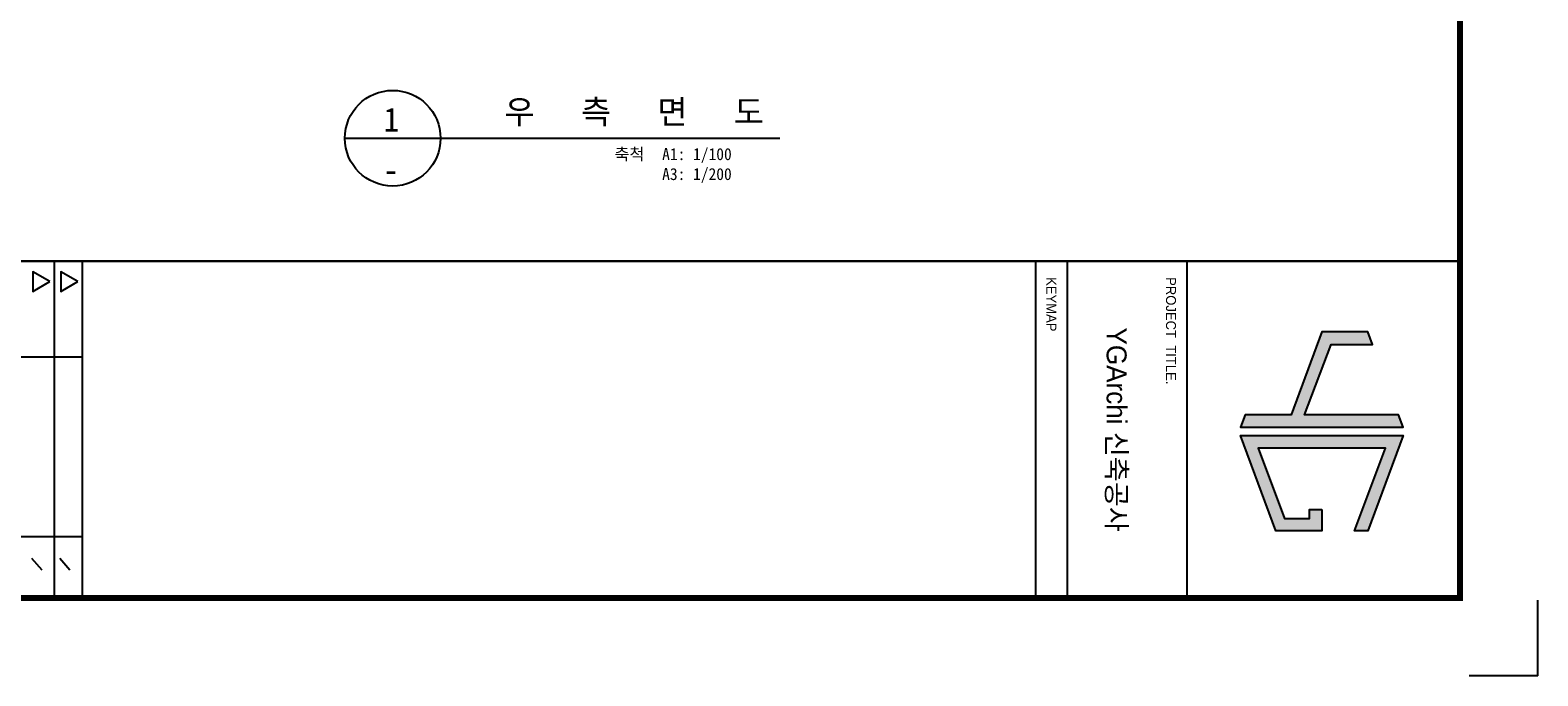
# Model space of a CAD drawing. Header units: millimetres. Extents: x 3445018 to 4174071, y -6064565 to -5122887.
# Tile 163 of 192: x 3869266 to 3907071, y -5365883 to -5349688. Entities that reach past the tile are written whole.
import ezdxf
from ezdxf.enums import TextEntityAlignment as Align

# ---------------------------------------------------------------- set-up
doc = ezdxf.new("R2010")
doc.units = ezdxf.units.MM
doc.header["$MEASUREMENT"] = 0
doc.layers.get('0').update_dxf_attribs({"linetype": 'CONTINUOUS'})
for name, color, linetype in [('3', 3, 'CONTINUOUS'), ('A_GE_FORM', 7, 'CONTINUOUS'), ('A_GE_TEXT', 3, 'CONTINUOUS'), ('SHEET_SD', 7, 'CONTINUOUS'), ('SY', 1, 'CONTINUOUS'), ('TE1', 3, 'CONTINUOUS')]:
    doc.layers.add(name, color=color, linetype=linetype)
doc.styles.add('굴림', font='txt')
doc.styles.add('돋움', font='txt')
doc.styles.add('돋움체', font='txt')

# ---------------------------------------------------------------- blocks, each defined once
blk = doc.blocks.new('sheet _서영')
at = {"true_color": 0xf50000}
h = blk.add_hatch(color=1, dxfattribs=at)
h.dxf.hatch_style = 1
h.paths.add_polyline_path([(-361932.13, -1058516.3), (-361932.13, -1058505.89), (-361935.25, -1058507.04), (-361935.25, -1058518.6), (-361914.45, -1058526.3), (-361914.45, -1058537.86), (-361911.33, -1058539.01), (-361911.33, -1058498.18), (-361914.45, -1058499.34), (-361914.45, -1058522.97)])
h.paths.add_polyline_path([(-361906.13, -1058502.67), (-361885.33, -1058510.37), (-361885.33, -1058507.04), (-361909.25, -1058498.18), (-361909.25, -1058539.01), (-361885.33, -1058530.15), (-361885.33, -1058518.6), (-361890.73, -1058518.6), (-361890.73, -1058521.72), (-361888.45, -1058521.72), (-361888.45, -1058527.98), (-361906.13, -1058534.53)])
at = {"color": 1, "true_color": 0xf50000}
for points in [[(-361932.13, -1058505.89), (-361935.25, -1058507.04), (-361935.25, -1058518.6), (-361914.45, -1058526.3), (-361914.45, -1058537.86), (-361911.33, -1058539.01), (-361911.33, -1058498.18), (-361914.45, -1058499.34), (-361914.45, -1058522.97), (-361932.13, -1058516.3), (-361932.13, -1058505.89), (-361935.25, -1058507.04)], [(-361890.73, -1058518.6), (-361885.33, -1058518.6), (-361885.33, -1058530.15), (-361909.25, -1058539.01), (-361909.25, -1058498.18), (-361885.33, -1058507.04), (-361885.33, -1058510.37), (-361906.13, -1058502.67), (-361906.13, -1058534.53), (-361888.45, -1058527.98), (-361888.45, -1058521.72), (-361890.73, -1058521.72), (-361890.73, -1058521.72), (-361890.73, -1058518.6)]]:
    blk.add_lwpolyline(points, dxfattribs=at)
at = {"layer": 'A_GE_FORM'}
for q in [(-361867.99, -1058464.44), (-361848.99, -1058481.68)]:
    blk.add_line((-361848.99, -1058464.44), q, dxfattribs=at)
at = {"layer": 'A_GE_FORM', "color": 161}
for p, q in [((-361952.99, -1058552.43), (-361868.99, -1058552.43)), ((-361952.99, -1058582.43), (-361868.99, -1058582.43)), ((-361952.99, -1058590.43), (-361868.99, -1058590.43)), ((-361952.99, -1058829.43), (-361868.89, -1058829.43)), ((-361928.99, -1058960.43), (-361928.99, -1058829.43)), ((-361883.91, -1058878.43), (-361883.91, -1058829.43)), ((-361875.5, -1058832.51), (-361878.46, -1058835.03)), ((-361952.99, -1058836.43), (-361868.89, -1058836.43)), ((-361875.5, -1058839.51), (-361878.46, -1058842.03))]:
    blk.add_line(p, q, dxfattribs=at)
at = {"layer": 'A_GE_FORM', "const_width": 1.5}
blk.add_lwpolyline([(-361868.49, -1059038.93), (-362670.49, -1059038.93), (-362670.49, -1058483.93), (-361868.49, -1058483.93)], close=True, dxfattribs=at)
at = {"layer": 'A_GE_FORM', "const_width": 0.6}
blk.add_lwpolyline([(-361952.99, -1059038.93), (-361952.99, -1058483.93)], dxfattribs=at)
at = {"layer": 'A_GE_FORM', "color": 7}
for points in [[(-361947.88, -1058830.55), (-361950.34, -1058834.82), (-361945.41, -1058834.82)], [(-361947.88, -1058837.55), (-361950.34, -1058841.82), (-361945.41, -1058841.82)]]:
    blk.add_lwpolyline(points, close=True, dxfattribs=at)
at = {"layer": 'A_GE_TEXT', "style": '돋움'}
for s, p in [('PROJECT  TITLE.', (-361948.99, -1058556.43)), ('KEYMAP', (-361948.99, -1058586.43))]:
    blk.add_text(s, height=2.5, dxfattribs=at).set_placement(p, align=Align.MIDDLE_LEFT)
at = {"layer": 'A_GE_TEXT', "style": '굴림'}
blk.add_text('YGArchi 신축공사', height=5, dxfattribs=at).set_placement((-361910.74, -1058570.06), align=Align.MIDDLE_CENTER)

msp = doc.modelspace()

# ---------------------------------------------------------------- linework, layer by layer
at = {"layer": 'SY'}
msp.add_line((3877156.858, -5352398.606), (3888060.335, -5352398.606), dxfattribs=at)
msp.add_circle((3878356.858, -5352398.606), 1200, dxfattribs=at)

# ---------------------------------------------------------------- block references
at = {"layer": '3', "xscale": 100, "yscale": 100, "zscale": 100, "rotation": 270}
msp.add_blockref('sheet _서영', (109753514.9, -41550781.593), dxfattribs=at)

# ---------------------------------------------------------------- texts
at = {"layer": 'SHEET_SD', "color": 3, "style": '돋움체'}
for s, p in [('1', (3878321.275, -5351931.942)), ('-', (3878315.782, -5353192.516))]:
    msp.add_text(s, height=600, dxfattribs=at).set_placement(p, align=Align.MIDDLE)
at = {"layer": 'TE1', "linetype": 'Continuous', "style": '돋움체'}
msp.add_text('우   측   면   도', height=600, dxfattribs=at).set_placement((3881161.553, -5352217.197), align=Align.BOTTOM_LEFT)
for s, p in [('축척', (3884669.245, -5353037.056)), ('A1: 1/100', (3886857.948, -5353037.056)), ('A3: 1/200', (3886857.948, -5353537.056))]:
    msp.add_text(s, height=300, dxfattribs=at).set_placement(p, align=Align.BOTTOM_RIGHT)

doc.saveas('drawing.dxf')
